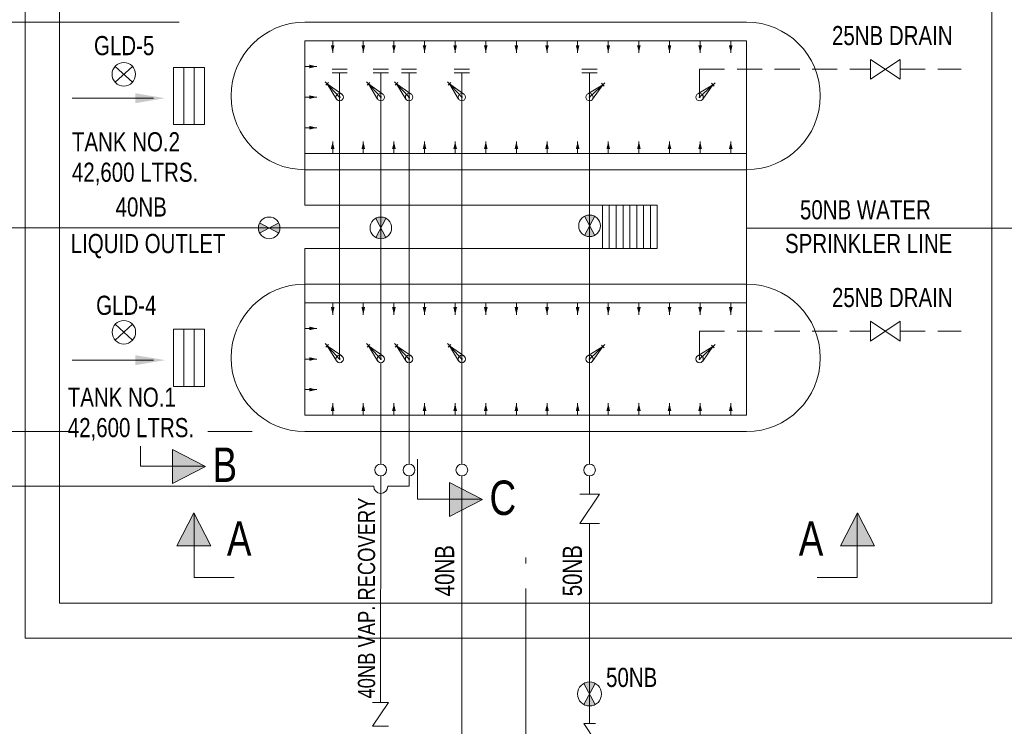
# Model space of a CAD drawing. Header units: millimetres. Extents: x 675887 to 845087, y 647781 to 767581.
# Tile 3 of 16: x 709050 to 726265, y 715994 to 728350. Entities that reach past the tile are written whole.
import ezdxf

# ---------------------------------------------------------------- set-up
doc = ezdxf.new("R2010")
doc.units = ezdxf.units.MM
doc.header["$LTSCALE"] = 3500
doc.header["$MEASUREMENT"] = 0
doc.linetypes.add('CENTER2', pattern=[1.125, 0.75, -0.125, 0.125, -0.125])
doc.linetypes.add('HIDDEN2', pattern=[0.1875, 0.125, -0.0625])
for name, color, linetype, lineweight in [('P1', 2, 'Continuous', 30), ('PPPP', 7, 'Continuous', 30), ('text', 3, 'Continuous', 25)]:
    doc.layers.add(name, color=color, linetype=linetype, lineweight=lineweight)
doc.styles.add('DIM', font='txt', dxfattribs={"width": 0.8})

msp = doc.modelspace()

# ---------------------------------------------------------------- hatches: boundary and pattern name
at = {"layer": 'P1', "lineweight": 15}
h = msp.add_hatch(color=1, dxfattribs=at)
h.paths.add_polyline_path([(713411.4999999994, 724708.7882572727), (713244.8732023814, 724619.4139231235, -0.2512565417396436), (713244.8732023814, 724798.1625914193)])
h.paths.add_polyline_path([(713578.126797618, 724798.1625914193, -0.2512565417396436), (713578.126797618, 724619.4139231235), (713411.4999999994, 724708.7882572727)])
h = msp.add_hatch(color=1, dxfattribs=at)
h.paths.add_polyline_path([(715364.1440681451, 724708.788257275), (715274.7697339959, 724875.415054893, -0.2512565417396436), (715453.5184022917, 724875.415054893)])
h.paths.add_polyline_path([(715453.5184022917, 724542.1614596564, -0.2512565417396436), (715274.7697339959, 724542.1614596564), (715364.1440681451, 724708.788257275)])
h = msp.add_hatch(color=1, dxfattribs=at)
h.paths.add_polyline_path([(719013.5919889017, 724745.2882572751), (718924.2176547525, 724911.9150548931, -0.2512565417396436), (719102.9663230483, 724911.9150548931)])
h.paths.add_polyline_path([(719102.9663230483, 724578.6614596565, -0.2512565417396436), (718924.2176547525, 724578.6614596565), (719013.5919889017, 724745.2882572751)])
h = msp.add_hatch(color=1, dxfattribs=at)
h.paths.add_polyline_path([(719013.5919889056, 716558.9526467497), (719112.8968046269, 716373.8117605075, -0.2512565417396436), (718914.2871731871, 716373.8117605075)])
h.paths.add_polyline_path([(718914.2871731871, 716744.0935329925, -0.2512565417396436), (719112.8968046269, 716744.0935329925), (719013.5919889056, 716558.9526467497)])
at = {"layer": 'text', "lineweight": 15}
for points in [[(712297.5000000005, 720536.288257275), (711720.4200000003, 720237.6682572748), (711720.4200000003, 720834.908257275)], [(717141.0000000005, 719958.788257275), (716563.9200000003, 719660.1682572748), (716563.9200000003, 720257.408257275)], [(712094.8806005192, 719728.913203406), (711796.2606005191, 719151.8332034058), (712393.5006005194, 719151.8332034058)], [(723699.4980616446, 719728.9132034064), (723998.1180616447, 719151.8332034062), (723400.8780616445, 719151.8332034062)]]:
    msp.add_hatch(color=0, dxfattribs=at).paths.add_polyline_path(points)

# ---------------------------------------------------------------- linework, layer by layer
at = {"color": 1, "lineweight": 15}
for p, q in [((711839.5, 728307.3632974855), (705179, 728307.3632974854)), ((709898.5, 721147.3632974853), (707634.5, 721147.3632974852)), ((713113.5, 721147.3632974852), (712338.8738462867, 721147.363297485))]:
    msp.add_line(p, q, dxfattribs=at)
at = {"lineweight": 15}
for p, q in [((714037.1893310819, 727979.5834727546), (714037.1893310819, 726012.7220452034)), ((712281.3570521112, 727516.1652310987), (711739.0426719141, 727516.1652310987)), ((712281.3570521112, 726518.5613638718), (712281.3570521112, 727516.1652310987)), ((714776.9351580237, 727483.5274818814), (714511.5132113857, 727483.5274818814)), ((714776.9351580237, 727421.2193254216), (714511.5132113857, 727421.2193254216)), ((715496.8550414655, 727483.5274818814), (715231.4330948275, 727483.5274818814)), ((715496.8550414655, 727421.2193254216), (715231.4330948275, 727421.2193254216)), ((715990.6308567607, 727483.5274818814), (715725.2089101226, 727483.5274818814)), ((715990.6308567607, 727421.2193254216), (715725.2089101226, 727421.2193254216)), ((715857.9198834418, 720577.8962882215), (715857.9198834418, 727421.2193254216)), ((716913.4975774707, 727483.5274818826), (716648.0756308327, 727483.5274818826)), ((716913.4975774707, 727421.2193254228), (716648.0756308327, 727421.2193254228)), ((716780.7866041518, 720577.8962882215), (716780.7866041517, 727421.2193254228)), ((719146.3029622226, 727483.5274818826), (718880.8810155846, 727483.5274818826)), ((719146.3029622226, 727421.2193254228), (718880.8810155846, 727421.2193254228)), ((719013.5919889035, 720577.8962882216), (719013.5919889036, 727421.2193254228)), ((720937.5923516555, 727004.2963282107), (720937.5923516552, 727483.5274818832)), ((711739.0426719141, 726518.5613638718), (712281.3570521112, 726518.5613638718)), ((719238.3550644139, 725108.2516036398), (719238.3550644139, 724346.4749913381)), ((719358.3572428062, 725108.2516036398), (719358.3572428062, 724346.4749913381)), ((719478.3594211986, 725108.2516036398), (719478.3594211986, 724346.4749913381)), ((719598.361599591, 725108.2516036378), (719598.361599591, 724346.4749913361)), ((719718.3637779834, 725108.2516036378), (719718.3637779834, 724346.4749913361)), ((719838.3659563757, 725108.2516036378), (719838.3659563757, 724346.4749913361)), ((719958.3681347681, 725108.2516036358), (719958.3681347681, 724346.4749913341)), ((720078.3703131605, 725108.2516036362), (720078.3703131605, 724346.4749913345)), ((720198.3724915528, 725108.2516036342), (720198.3724915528, 724346.4749913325)), ((714644.224184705, 724708.7882572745), (707523.0698763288, 724708.7882572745)), ((714037.1893310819, 723399.5834727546), (714037.1893310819, 721432.7220452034)), ((712281.3570521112, 722936.1652310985), (711739.0426719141, 722936.1652310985)), ((712281.3570521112, 721938.5613638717), (712281.3570521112, 722936.1652310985)), ((720937.5923516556, 722424.2963282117), (720937.5923516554, 722903.5274818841)), ((711739.0426719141, 721938.5613638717), (712281.3570521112, 721938.5613638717)), ((715857.9198834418, 720190.4658677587), (715857.9198834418, 720372.6881489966)), ((716780.7866732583, 714374.0623818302), (716780.7866732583, 720372.6881489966)), ((719013.5919889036, 720054.5981833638), (719013.5919889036, 720372.6881489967)), ((715239.222174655, 720190.4658677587), (698975.4725459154, 720190.4658677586)), ((715857.9198834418, 720190.4658677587), (715485.3324788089, 720190.4658677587)), ((719013.5919889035, 716041.8782631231), (719013.5919889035, 719537.4489628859))]:
    msp.add_line(p, q, dxfattribs=at)
at = {"linetype": 'CENTER2', "lineweight": 15}
msp.add_line((717897.189331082, 707900.7882572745), (717897.189331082, 718947.2882572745), dxfattribs=at)
at = {"color": 1, "lineweight": 15}
for points in [[(711391, 726976.7882572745), (709967, 726976.7882572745)], [(711391, 722396.7882572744), (709967, 722396.7882572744)]]:
    msp.add_lwpolyline(points, dxfattribs=at)
at = {"lineweight": 15}
for centre in [(715362.523791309, 720475.7202491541), (715857.9198834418, 720475.292218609), (716780.7866732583, 720475.292218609), (719013.5919889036, 720475.2922186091)]:
    msp.add_circle(centre, 102.6040696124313, dxfattribs=at)
at = {"color": 1, "lineweight": 15}
for points in [[(711071, 727063.4549239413), (711591, 726976.7882572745), (711071, 726890.1215906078)], [(711071, 722483.4549239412), (711591, 722396.7882572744), (711071, 722310.1215906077)]]:
    msp.add_solid(points, dxfattribs=at)
at = {"layer": 'P1', "color": 0, "lineweight": 15}
for p, q in [((714522.4047069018, 727770.9010147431), (714522.4047069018, 727979.5834727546)), ((715057.7731619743, 727770.9010147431), (715057.7731619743, 727979.5834727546)), ((715593.1416170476, 727770.9010147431), (715593.1416170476, 727979.5834727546)), ((716128.5100721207, 727770.9010147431), (716128.5100721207, 727979.5834727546)), ((716663.8785271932, 727770.901014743), (716663.8785271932, 727979.5834727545)), ((717199.2469822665, 727770.901014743), (717199.2469822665, 727979.5834727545)), ((717734.6154373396, 727770.901014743), (717734.6154373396, 727979.5834727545)), ((718269.9838924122, 727770.901014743), (718269.9838924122, 727979.5834727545)), ((718805.3523474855, 727770.901014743), (718805.3523474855, 727979.5834727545)), ((719340.7208025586, 727770.901014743), (719340.7208025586, 727979.5834727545)), ((719876.0892576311, 727770.901014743), (719876.0892576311, 727979.5834727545)), ((720411.4577127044, 727770.901014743), (720411.4577127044, 727979.5834727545)), ((720946.8261677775, 727770.901014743), (720946.8261677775, 727979.5834727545)), ((721482.19462285, 727770.9010147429), (721482.19462285, 727979.5834727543)), ((714245.8717890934, 727531.5212140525), (714037.1893310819, 727531.5212140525)), ((714245.8717890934, 726996.152758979), (714037.1893310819, 726996.152758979)), ((714245.8717890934, 726460.7843039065), (714037.1893310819, 726460.7843039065)), ((714522.4047069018, 726221.4045032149), (714522.4047069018, 726012.7220452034)), ((715057.7731619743, 726221.4045032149), (715057.7731619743, 726012.7220452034)), ((715593.1416170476, 726221.4045032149), (715593.1416170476, 726012.7220452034)), ((716128.5100721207, 726221.4045032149), (716128.5100721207, 726012.7220452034)), ((716663.8785271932, 726221.4045032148), (716663.8785271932, 726012.7220452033)), ((717199.2469822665, 726221.4045032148), (717199.2469822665, 726012.7220452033)), ((717734.6154373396, 726221.4045032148), (717734.6154373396, 726012.7220452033)), ((718269.9838924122, 726221.4045032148), (718269.9838924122, 726012.7220452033)), ((718805.3523474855, 726221.4045032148), (718805.3523474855, 726012.7220452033)), ((719340.7208025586, 726221.4045032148), (719340.7208025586, 726012.7220452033)), ((719876.0892576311, 726221.4045032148), (719876.0892576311, 726012.7220452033)), ((720411.4577127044, 726221.4045032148), (720411.4577127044, 726012.7220452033)), ((720946.8261677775, 726221.4045032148), (720946.8261677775, 726012.7220452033)), ((721482.19462285, 726221.4045032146), (721482.19462285, 726012.7220452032)), ((714522.4047069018, 723190.9010147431), (714522.4047069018, 723399.5834727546)), ((715057.7731619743, 723190.9010147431), (715057.7731619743, 723399.5834727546)), ((715593.1416170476, 723190.9010147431), (715593.1416170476, 723399.5834727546)), ((716128.5100721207, 723190.9010147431), (716128.5100721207, 723399.5834727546)), ((716663.8785271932, 723190.901014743), (716663.8785271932, 723399.5834727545)), ((717199.2469822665, 723190.901014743), (717199.2469822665, 723399.5834727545)), ((717734.6154373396, 723190.901014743), (717734.6154373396, 723399.5834727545)), ((718269.9838924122, 723190.901014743), (718269.9838924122, 723399.5834727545)), ((718805.3523474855, 723190.901014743), (718805.3523474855, 723399.5834727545)), ((719340.7208025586, 723190.901014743), (719340.7208025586, 723399.5834727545)), ((719876.0892576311, 723190.901014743), (719876.0892576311, 723399.5834727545)), ((720411.4577127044, 723190.901014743), (720411.4577127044, 723399.5834727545)), ((720946.8261677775, 723190.901014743), (720946.8261677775, 723399.5834727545)), ((721482.19462285, 723190.9010147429), (721482.19462285, 723399.5834727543)), ((714245.8717890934, 722951.5212140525), (714037.1893310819, 722951.5212140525)), ((714245.8717890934, 722416.152758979), (714037.1893310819, 722416.152758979)), ((714245.8717890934, 721880.7843039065), (714037.1893310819, 721880.7843039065)), ((714522.4047069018, 721641.4045032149), (714522.4047069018, 721432.7220452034)), ((715057.7731619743, 721641.4045032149), (715057.7731619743, 721432.7220452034)), ((715593.1416170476, 721641.4045032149), (715593.1416170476, 721432.7220452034)), ((716128.5100721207, 721641.4045032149), (716128.5100721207, 721432.7220452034)), ((716663.8785271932, 721641.4045032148), (716663.8785271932, 721432.7220452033)), ((717199.2469822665, 721641.4045032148), (717199.2469822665, 721432.7220452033)), ((717734.6154373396, 721641.4045032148), (717734.6154373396, 721432.7220452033)), ((718269.9838924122, 721641.4045032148), (718269.9838924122, 721432.7220452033)), ((718805.3523474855, 721641.4045032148), (718805.3523474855, 721432.7220452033)), ((719340.7208025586, 721641.4045032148), (719340.7208025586, 721432.7220452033)), ((719876.0892576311, 721641.4045032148), (719876.0892576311, 721432.7220452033)), ((720411.4577127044, 721641.4045032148), (720411.4577127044, 721432.7220452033)), ((720946.8261677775, 721641.4045032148), (720946.8261677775, 721432.7220452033)), ((721482.19462285, 721641.4045032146), (721482.19462285, 721432.7220452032))]:
    msp.add_line(p, q, dxfattribs=at)
at = {"layer": 'P1', "color": 1, "lineweight": 15}
for p, q in [((723927, 727311.144408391), (723927, 727655.9105553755)), ((723927, 727655.9105553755), (724444.1492204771, 727311.144408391)), ((724444.1492204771, 727655.9105553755), (723927, 727311.144408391)), ((724444.1492204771, 727311.144408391), (724444.1492204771, 727655.9105553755)), ((714644.2241847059, 726996.152758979), (714391.6348084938, 727265.5697732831)), ((714450.5253351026, 727250.3821433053), (714402.9980029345, 727205.823342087)), ((714426.7616690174, 727228.1027426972), (714588.0103686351, 726963.2234262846)), ((714680.7056552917, 727050.1290164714), (714426.7616690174, 727228.1027426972)), ((715364.1440681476, 726996.152758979), (715111.5546919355, 727265.5697732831)), ((715170.4452185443, 727250.3821433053), (715122.9178863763, 727205.823342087)), ((715400.6255387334, 727050.1290164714), (715146.6815524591, 727228.1027426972)), ((715146.6815524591, 727228.1027426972), (715307.9302520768, 726963.2234262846)), ((715857.9198834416, 726996.152758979), (715605.3305072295, 727265.5697732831)), ((715664.2210338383, 727250.3821433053), (715616.6937016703, 727205.823342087)), ((715894.4013540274, 727050.1290164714), (715640.4573677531, 727228.1027426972)), ((715640.4573677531, 727228.1027426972), (715801.7060673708, 726963.2234262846)), ((716780.7866041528, 726996.1527589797), (716528.1972279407, 727265.5697732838)), ((716587.0877545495, 727250.382143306), (716539.5604223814, 727205.8233420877)), ((716563.3240884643, 727228.1027426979), (716724.572788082, 726963.2234262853)), ((716817.2680747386, 727050.1290164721), (716563.3240884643, 727228.1027426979)), ((719245.5419726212, 727213.6152746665), (718980.6626562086, 727052.3665750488)), ((719013.591988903, 726996.152758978), (719283.0090032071, 727248.74213519)), ((719067.5682463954, 726959.6712883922), (719245.5419726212, 727213.6152746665)), ((719267.8213732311, 727189.8516085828), (719223.2625720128, 727237.3789407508)), ((721169.5423353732, 727213.6152746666), (720904.6630189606, 727052.3665750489)), ((720937.592351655, 726996.1527589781), (721207.0093659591, 727248.7421351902)), ((720991.5686091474, 726959.6712883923), (721169.5423353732, 727213.6152746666)), ((721191.8217359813, 727189.8516085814), (721147.262934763, 727237.3789407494)), ((713244.8732023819, 724798.162591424), (713578.1267976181, 724619.413923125)), ((713244.8732023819, 724619.413923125), (713578.1267976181, 724798.162591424)), ((715274.7697339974, 724875.4150548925), (715453.5184022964, 724542.1614596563)), ((715453.5184022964, 724875.4150548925), (715274.7697339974, 724542.1614596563)), ((718924.2176547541, 724911.9150548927), (719102.966323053, 724578.6614596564)), ((719102.966323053, 724911.9150548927), (718924.2176547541, 724578.6614596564)), ((724444.1492204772, 723075.9105553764), (723927.0000000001, 722731.1444083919)), ((723927.0000000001, 723075.9105553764), (724444.1492204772, 722731.1444083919)), ((723927.0000000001, 722731.1444083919), (723927.0000000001, 723075.9105553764)), ((724444.1492204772, 722731.1444083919), (724444.1492204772, 723075.9105553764)), ((714644.2241847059, 722416.152758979), (714391.6348084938, 722685.5697732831)), ((714450.5253351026, 722670.3821433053), (714402.9980029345, 722625.823342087)), ((714680.7056552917, 722470.1290164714), (714426.7616690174, 722648.1027426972)), ((714426.7616690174, 722648.1027426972), (714588.0103686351, 722383.2234262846)), ((715364.1440681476, 722416.152758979), (715111.5546919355, 722685.5697732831)), ((715170.4452185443, 722670.3821433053), (715122.9178863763, 722625.823342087)), ((715146.6815524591, 722648.1027426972), (715307.9302520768, 722383.2234262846)), ((715400.6255387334, 722470.1290164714), (715146.6815524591, 722648.1027426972)), ((715857.9198834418, 722416.152758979), (715605.3305072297, 722685.5697732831)), ((715664.2210338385, 722670.3821433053), (715616.6937016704, 722625.823342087)), ((715640.4573677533, 722648.1027426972), (715801.706067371, 722383.2234262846)), ((715894.4013540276, 722470.1290164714), (715640.4573677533, 722648.1027426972)), ((716780.7866041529, 722416.1527589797), (716528.1972279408, 722685.5697732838)), ((716587.0877545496, 722670.382143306), (716539.5604223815, 722625.8233420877)), ((716817.2680747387, 722470.1290164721), (716563.3240884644, 722648.1027426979)), ((716563.3240884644, 722648.1027426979), (716724.5727880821, 722383.2234262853)), ((719245.5419726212, 722633.6152746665), (718980.6626562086, 722472.3665750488)), ((719013.591988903, 722416.152758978), (719283.0090032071, 722668.74213519)), ((719067.5682463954, 722379.6712883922), (719245.5419726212, 722633.6152746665)), ((719267.8213732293, 722609.8516085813), (719223.262572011, 722657.3789407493)), ((721169.5423353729, 722633.6152746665), (720904.6630189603, 722472.3665750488)), ((720937.5923516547, 722416.152758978), (721207.0093659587, 722668.74213519)), ((720991.5686091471, 722379.6712883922), (721169.5423353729, 722633.6152746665)), ((721191.8217359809, 722609.8516085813), (721147.2629347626, 722657.3789407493)), ((719185.9750623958, 720054.5981833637), (718841.2089154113, 720054.5981833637)), ((718841.2089154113, 719537.4489628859), (719185.9750623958, 720054.5981833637)), ((719185.9750623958, 719537.4489628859), (718841.2089154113, 719537.4489628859)), ((719112.8968046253, 716373.811760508), (718914.287173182, 716744.0935329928)), ((718914.287173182, 716373.811760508), (719112.8968046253, 716744.0935329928)), ((715221.2750934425, 715994.2438188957), (715497.0880110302, 716407.9631952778)), ((715497.0880110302, 716407.9631952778), (715221.2750934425, 716407.9631952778)), ((715497.0880110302, 715994.2438188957), (715221.2750934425, 715994.2438188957)), ((718910.9830165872, 716041.8782631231), (719116.20096122, 716041.8782631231)), ((719116.20096122, 715734.0513461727), (718910.9830165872, 716041.8782631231))]:
    msp.add_line(p, q, dxfattribs=at)
at = {"layer": 'P1', "color": 1, "lineweight": 15, "const_width": 16.28713846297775}
for points in [[(714651.8933469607, 726993.4138412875, -1), (714636.555022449, 726998.8916766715, -1)], [(715371.8132304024, 726993.4138412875, -1), (715356.4749058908, 726998.8916766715, -1)], [(715865.5890456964, 726993.4138412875, -1), (715850.2507211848, 726998.8916766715, -1)], [(716788.4557664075, 726993.4138412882, -1), (716773.1174418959, 726998.8916766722, -1)], [(719010.8530712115, 726988.4835967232, -1), (719016.3309065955, 727003.8219212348, -1)], [(720934.8534339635, 726988.4835967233, -1), (720940.3312693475, 727003.821921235, -1)], [(714651.8933469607, 722413.4138412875, -1), (714636.555022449, 722418.8916766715, -1)], [(715371.8132304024, 722413.4138412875, -1), (715356.4749058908, 722418.8916766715, -1)], [(715865.5890456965, 722413.4138412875, -1), (715850.2507211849, 722418.8916766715, -1)], [(716788.4557664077, 722413.4138412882, -1), (716773.117441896, 722418.8916766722, -1)], [(719010.8530712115, 722408.4835967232, -1), (719016.3309065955, 722423.8219212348, -1)], [(720934.8534339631, 722408.4835967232, -1), (720940.3312693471, 722423.8219212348, -1)]]:
    msp.add_lwpolyline(points, format="xyb", close=True, dxfattribs=at)
at = {"layer": 'P1', "color": 1, "lineweight": 15}
for centre, radius in [((714644.2241847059, 726996.1527589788), 65.14855385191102), ((715364.1440681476, 726996.1527589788), 65.14855385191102), ((715857.9198834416, 726996.1527589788), 65.14855385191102), ((716780.7866041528, 726996.1527589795), 65.14855385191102), ((719013.5919889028, 726996.152758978), 65.14855385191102), ((720937.5923516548, 726996.1527589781), 65.14855385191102), ((713411.4999999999, 724708.7882572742), 189.0826837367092), ((715364.1440681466, 724708.7882572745), 189.0826837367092), ((719013.5919889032, 724745.2882572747), 189.0826837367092), ((714644.2241847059, 722416.1527589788), 65.14855385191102), ((715364.1440681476, 722416.1527589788), 65.14855385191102), ((715857.9198834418, 722416.1527589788), 65.14855385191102), ((716780.7866041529, 722416.1527589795), 65.14855385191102), ((719013.5919889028, 722416.152758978), 65.14855385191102), ((720937.5923516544, 722416.152758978), 65.14855385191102), ((719013.5919889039, 716558.9526467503), 210.0918708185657)]:
    msp.add_circle(centre, radius, dxfattribs=at)
at = {"layer": 'P1', "color": 0, "lineweight": 15}
for points in [[(714490.8047917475, 727903.8752900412), (714554.0046220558, 727903.8752900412), (714522.4047069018, 727770.9010147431)], [(715026.1732468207, 727903.8752900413), (715089.3730771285, 727903.8752900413), (715057.7731619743, 727770.9010147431)], [(715561.541701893, 727903.8752900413), (715624.7415322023, 727903.8752900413), (715593.1416170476, 727770.9010147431)], [(716096.9101569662, 727903.8752900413), (716160.109987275, 727903.8752900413), (716128.5100721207, 727770.9010147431)], [(716632.2786120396, 727903.8752900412), (716695.4784423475, 727903.8752900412), (716663.8785271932, 727770.901014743)], [(717167.6470671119, 727903.8752900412), (717230.8468974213, 727903.8752900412), (717199.2469822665, 727770.901014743)], [(717703.0155221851, 727903.8752900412), (717766.2153524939, 727903.8752900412), (717734.6154373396, 727770.901014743)], [(718238.3839772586, 727903.8752900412), (718301.5838075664, 727903.8752900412), (718269.9838924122, 727770.901014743)], [(718773.7524323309, 727903.8752900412), (718836.9522626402, 727903.8752900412), (718805.3523474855, 727770.901014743)], [(719309.1208874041, 727903.8752900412), (719372.3207177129, 727903.8752900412), (719340.7208025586, 727770.901014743)], [(719844.4893424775, 727903.8752900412), (719907.6891727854, 727903.8752900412), (719876.0892576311, 727770.901014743)], [(720379.8577975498, 727903.8752900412), (720443.0576278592, 727903.8752900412), (720411.4577127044, 727770.901014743)], [(720915.226252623, 727903.8752900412), (720978.4260829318, 727903.8752900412), (720946.8261677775, 727770.901014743)], [(721450.5947076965, 727903.8752900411), (721513.7945380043, 727903.8752900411), (721482.19462285, 727770.9010147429)], [(714112.8975137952, 727499.9212988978), (714112.8975137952, 727563.1211292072), (714245.8717890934, 727531.5212140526)], [(714112.8975137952, 726964.5528438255), (714112.8975137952, 727027.7526741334), (714245.8717890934, 726996.1527589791)], [(714112.8975137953, 726429.1843887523), (714112.8975137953, 726492.3842190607), (714245.8717890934, 726460.7843039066)], [(714490.8047917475, 726088.4302279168), (714554.0046220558, 726088.4302279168), (714522.4047069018, 726221.4045032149)], [(715026.1732468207, 726088.4302279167), (715089.3730771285, 726088.4302279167), (715057.7731619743, 726221.4045032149)], [(715561.541701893, 726088.4302279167), (715624.7415322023, 726088.4302279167), (715593.1416170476, 726221.4045032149)], [(716096.9101569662, 726088.4302279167), (716160.109987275, 726088.4302279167), (716128.5100721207, 726221.4045032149)], [(716632.2786120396, 726088.4302279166), (716695.4784423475, 726088.4302279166), (716663.8785271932, 726221.4045032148)], [(717167.6470671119, 726088.4302279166), (717230.8468974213, 726088.4302279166), (717199.2469822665, 726221.4045032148)], [(717703.0155221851, 726088.4302279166), (717766.2153524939, 726088.4302279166), (717734.6154373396, 726221.4045032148)], [(718238.3839772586, 726088.4302279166), (718301.5838075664, 726088.4302279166), (718269.9838924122, 726221.4045032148)], [(718773.7524323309, 726088.4302279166), (718836.9522626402, 726088.4302279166), (718805.3523474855, 726221.4045032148)], [(719309.1208874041, 726088.4302279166), (719372.3207177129, 726088.4302279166), (719340.7208025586, 726221.4045032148)], [(719844.4893424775, 726088.4302279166), (719907.6891727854, 726088.4302279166), (719876.0892576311, 726221.4045032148)], [(720379.8577975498, 726088.4302279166), (720443.0576278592, 726088.4302279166), (720411.4577127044, 726221.4045032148)], [(720915.226252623, 726088.4302279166), (720978.4260829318, 726088.4302279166), (720946.8261677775, 726221.4045032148)], [(721450.5947076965, 726088.4302279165), (721513.7945380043, 726088.4302279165), (721482.19462285, 726221.4045032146)], [(714490.8047917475, 723323.8752900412), (714554.0046220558, 723323.8752900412), (714522.4047069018, 723190.9010147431)], [(715026.1732468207, 723323.8752900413), (715089.3730771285, 723323.8752900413), (715057.7731619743, 723190.9010147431)], [(715561.541701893, 723323.8752900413), (715624.7415322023, 723323.8752900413), (715593.1416170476, 723190.9010147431)], [(716096.9101569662, 723323.8752900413), (716160.109987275, 723323.8752900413), (716128.5100721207, 723190.9010147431)], [(716632.2786120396, 723323.8752900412), (716695.4784423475, 723323.8752900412), (716663.8785271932, 723190.901014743)], [(717167.6470671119, 723323.8752900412), (717230.8468974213, 723323.8752900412), (717199.2469822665, 723190.901014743)], [(717703.0155221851, 723323.8752900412), (717766.2153524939, 723323.8752900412), (717734.6154373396, 723190.901014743)], [(718238.3839772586, 723323.8752900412), (718301.5838075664, 723323.8752900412), (718269.9838924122, 723190.901014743)], [(718773.7524323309, 723323.8752900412), (718836.9522626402, 723323.8752900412), (718805.3523474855, 723190.901014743)], [(719309.1208874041, 723323.8752900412), (719372.3207177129, 723323.8752900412), (719340.7208025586, 723190.901014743)], [(719844.4893424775, 723323.8752900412), (719907.6891727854, 723323.8752900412), (719876.0892576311, 723190.901014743)], [(720379.8577975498, 723323.8752900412), (720443.0576278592, 723323.8752900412), (720411.4577127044, 723190.901014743)], [(720915.226252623, 723323.8752900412), (720978.4260829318, 723323.8752900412), (720946.8261677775, 723190.901014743)], [(721450.5947076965, 723323.8752900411), (721513.7945380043, 723323.8752900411), (721482.19462285, 723190.9010147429)], [(714112.8975137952, 722919.9212988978), (714112.8975137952, 722983.1211292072), (714245.8717890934, 722951.5212140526)], [(714112.8975137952, 722384.5528438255), (714112.8975137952, 722447.7526741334), (714245.8717890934, 722416.1527589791)], [(714112.8975137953, 721849.1843887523), (714112.8975137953, 721912.3842190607), (714245.8717890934, 721880.7843039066)], [(714490.8047917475, 721508.4302279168), (714554.0046220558, 721508.4302279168), (714522.4047069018, 721641.4045032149)], [(715026.1732468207, 721508.4302279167), (715089.3730771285, 721508.4302279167), (715057.7731619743, 721641.4045032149)], [(715561.541701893, 721508.4302279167), (715624.7415322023, 721508.4302279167), (715593.1416170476, 721641.4045032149)], [(716096.9101569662, 721508.4302279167), (716160.109987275, 721508.4302279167), (716128.5100721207, 721641.4045032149)], [(716632.2786120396, 721508.4302279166), (716695.4784423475, 721508.4302279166), (716663.8785271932, 721641.4045032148)], [(717167.6470671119, 721508.4302279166), (717230.8468974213, 721508.4302279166), (717199.2469822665, 721641.4045032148)], [(717703.0155221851, 721508.4302279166), (717766.2153524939, 721508.4302279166), (717734.6154373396, 721641.4045032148)], [(718238.3839772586, 721508.4302279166), (718301.5838075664, 721508.4302279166), (718269.9838924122, 721641.4045032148)], [(718773.7524323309, 721508.4302279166), (718836.9522626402, 721508.4302279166), (718805.3523474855, 721641.4045032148)], [(719309.1208874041, 721508.4302279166), (719372.3207177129, 721508.4302279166), (719340.7208025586, 721641.4045032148)], [(719844.4893424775, 721508.4302279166), (719907.6891727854, 721508.4302279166), (719876.0892576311, 721641.4045032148)], [(720379.8577975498, 721508.4302279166), (720443.0576278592, 721508.4302279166), (720411.4577127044, 721641.4045032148)], [(720915.226252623, 721508.4302279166), (720978.4260829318, 721508.4302279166), (720946.8261677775, 721641.4045032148)], [(721450.5947076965, 721508.4302279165), (721513.7945380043, 721508.4302279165), (721482.19462285, 721641.4045032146)]]:
    msp.add_solid(points, dxfattribs=at)
at = {"layer": 'PPPP', "linetype": 'ByBlock', "lineweight": 15}
for p, q in [((714037.1893310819, 727979.5834727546), (721757.1893310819, 727979.5834727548)), ((710717.8296577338, 727534.277217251), (711021.7789055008, 727256.7227827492)), ((710717.8296577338, 727256.7227827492), (711021.7789055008, 727534.277217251)), ((714037.1893310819, 726012.7220452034), (721757.1893310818, 726012.7220452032)), ((714037.1893310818, 725108.2516036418), (714037.1893310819, 726012.7220452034)), ((720198.372491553, 725108.2516036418), (714037.1893310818, 725108.2516036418)), ((720198.372491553, 724346.474991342), (714037.1893310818, 724346.474991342)), ((714037.1893310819, 724346.474991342), (714037.1893310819, 723399.5834727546)), ((714037.1893310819, 723399.5834727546), (721757.1893310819, 723399.5834727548)), ((710719.4999999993, 722745.9455654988), (711023.4492477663, 723023.5000000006)), ((710719.4999999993, 723023.5000000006), (711023.4492477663, 722745.9455654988)), ((714037.1893310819, 721432.7220452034), (721757.1893310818, 721432.7220452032))]:
    msp.add_line(p, q, dxfattribs=at)
for centre in [(710869.8042816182, 727395.5), (710871.4746238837, 722884.7227827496)]:
    msp.add_circle(centre, 205.8042816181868, dxfattribs=at)
at = {"layer": 'text', "color": 0, "lineweight": 15}
for p, q in [((709747.189331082, 718147.3632974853), (709747.1893310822, 745307.3632974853)), ((726047.1893310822, 745307.3632974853), (726047.189331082, 718147.3632974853)), ((714037.1893310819, 728307.3632974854), (721757.189331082, 728307.3632974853)), ((721757.189331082, 727979.5834727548), (721757.1893310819, 726012.7220452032)), ((711739.0426719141, 727516.1652310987), (711739.0426719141, 726518.5613638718)), ((711919.8141319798, 727516.1652310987), (711919.8141319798, 726518.5613638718)), ((712100.5855920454, 727516.1652310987), (712100.5855920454, 726518.5613638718)), ((714644.2241847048, 722416.1527589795), (714644.2241847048, 727421.2193254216)), ((715364.1440681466, 722416.1527589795), (715364.1440681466, 727421.2193254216)), ((712281.3570521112, 726518.5613638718), (711919.8141319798, 726518.5613638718)), ((721757.1893310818, 726012.7220452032), (721757.189331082, 723399.5834727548)), ((714037.1893310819, 725727.3632974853), (721757.189331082, 725727.3632974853)), ((721757.1893310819, 724706.152758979), (730349.5, 724706.152758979)), ((714037.1893310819, 723727.3632974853), (721757.189331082, 723727.3632974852)), ((721757.189331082, 723399.5834727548), (721757.1893310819, 721432.7220452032)), ((711739.0426719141, 722936.1652310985), (711739.0426719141, 721938.5613638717)), ((711919.8141319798, 722936.1652310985), (711919.8141319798, 721938.5613638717)), ((712100.5855920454, 722936.1652310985), (712100.5855920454, 721938.5613638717)), ((715364.1440681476, 722351.0042051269), (715362.6124429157, 720578.3242804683)), ((712281.3570521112, 721938.5613638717), (711919.8141319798, 721938.5613638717)), ((714037.1893310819, 721147.3632974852), (721757.189331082, 721147.3632974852)), ((711162.8750538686, 720541.7863189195), (711162.8750538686, 720892.5363189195)), ((711720.4200000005, 720834.9082572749), (711720.4200000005, 720237.6682572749)), ((712297.5000000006, 720536.288257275), (711720.4200000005, 720834.9082572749)), ((716006.3750538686, 719964.2863189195), (716006.3750538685, 720665.7863189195)), ((712286.8750538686, 720541.7863189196), (711162.8750538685, 720541.7863189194)), ((712297.5000000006, 720536.288257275), (711720.4200000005, 720237.6682572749)), ((715362.4351397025, 720373.11621784), (715359.1815522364, 716407.9631952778)), ((717141.0000000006, 719958.788257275), (716563.9200000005, 720257.4082572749)), ((716563.9200000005, 720257.4082572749), (716563.9200000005, 719660.1682572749)), ((717130.3750538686, 719964.2863189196), (716006.3750538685, 719964.2863189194)), ((717141.0000000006, 719958.788257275), (716563.9200000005, 719660.1682572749)), ((712094.8806005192, 719728.9132034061), (711796.2606005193, 719151.8332034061)), ((712094.8806005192, 719728.9132034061), (712393.5006005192, 719151.8332034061)), ((712100.3786621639, 719718.2882572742), (712100.3786621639, 718594.2882572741)), ((723699.4980616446, 719728.9132034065), (723400.8780616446, 719151.8332034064)), ((723694, 719718.2882572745), (723693.9999999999, 718594.2882572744)), ((723699.4980616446, 719728.9132034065), (723998.1180616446, 719151.8332034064)), ((712393.5006005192, 719151.8332034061), (711796.2606005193, 719151.8332034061)), ((723400.8780616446, 719151.8332034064), (723998.1180616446, 719151.8332034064)), ((712100.378662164, 718594.2882572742), (712801.878662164, 718594.2882572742)), ((723694, 718594.2882572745), (722992.5, 718594.2882572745)), ((726047.189331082, 718147.3632974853), (709747.189331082, 718147.3632974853))]:
    msp.add_line(p, q, dxfattribs=at)
at = {"layer": 'text', "color": 0, "linetype": 'HIDDEN2', "lineweight": 15}
for p, q in [((720937.5923516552, 727483.5274818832), (723927, 727483.5274818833)), ((724444.1492204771, 727483.5274818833), (725510, 727483.5274818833)), ((720937.5923516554, 722903.5274818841), (723927.0000000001, 722903.5274818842)), ((724444.1492204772, 722903.5274818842), (725510.0000000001, 722903.5274818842))]:
    msp.add_line(p, q, dxfattribs=at)
at = {"layer": 'text', "color": 0, "lineweight": 15}
msp.add_lwpolyline([(709147.189331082, 745907.3632974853), (726647.189331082, 745907.3632974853), (726647.189331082, 717535.3632974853), (709147.189331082, 717535.3632974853)], close=True, dxfattribs=at)
for centre, radius, start, end in [((714037.1893310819, 727017.3632974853), 1290, 90, 270), ((721757.189331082, 727017.3632974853), 1290, 270, 90), ((714037.1893310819, 722437.3632974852), 1290, 90, 270), ((721757.189331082, 722437.3632974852), 1290, 270, 90), ((715362.277326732, 720190.4658677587), 123.0551520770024, 180, 0)]:
    msp.add_arc(centre, radius, start, end, dxfattribs=at)

# ---------------------------------------------------------------- texts
at = {"layer": 'PPPP', "color": 3, "linetype": 'ByBlock', "lineweight": 15, "style": 'DIM', "width": 0.8}
for s, height, p in [('25NB DRAIN', 334.6565423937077, (723252.3999183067, 727904.7120269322)), ('GLD-5', 334.6565423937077, (710349.1581004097, 727729.6485118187)), ('TANK NO.2', 334.6565423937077, (709962.7344757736, 726047.6929127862)), ('42,600 LTRS.', 334.6565423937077, (709962.7344757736, 725515.6929127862)), ('40NB ', 334.6565423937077, (710727.0451446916, 724907.515302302)), ('50NB WATER ', 334.6565423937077, (722692.5451446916, 724859.015302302)), ('LIQUID OUTLET', 334.6565423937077, (709942.0451446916, 724269.015302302)), ('SPRINKLER LINE', 334.6565423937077, (722431.0451446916, 724269.015302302)), ('25NB DRAIN', 334.6565423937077, (723252.3999183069, 723324.7120269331)), ('GLD-4', 334.6565423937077, (710386.1581004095, 723188.594077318)), ('TANK NO.1', 334.6565423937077, (709890.2344757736, 721581.692912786)), ('42,600 LTRS.', 334.6565423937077, (709890.2344757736, 721049.692912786)), ('B', 602.3817763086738, (712421.138800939, 720266.6344036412)), ('C', 602.3817763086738, (717264.638800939, 719689.1344036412)), ('A', 602.3817763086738, (712672.6085231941, 718976.0520043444)), ('A', 602.3817763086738, (722671.4219624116, 718976.0520043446)), ('50NB', 334.6565423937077, (719301.8028095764, 716681.544041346))]:
    msp.add_text(s, height=height, dxfattribs=at).set_placement(p)
for s, height, p in [('40NB VAP. RECOVERY', 300, (715263.3597613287, 716479.5433889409)), ('40NB', 334.6565423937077, (716646.5953444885, 718266.5227330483)), ('50NB', 334.6565423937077, (718879.4006601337, 718266.5227330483))]:
    msp.add_text(s, height=height, rotation=90, dxfattribs=at).set_placement(p)

doc.saveas('drawing.dxf')
